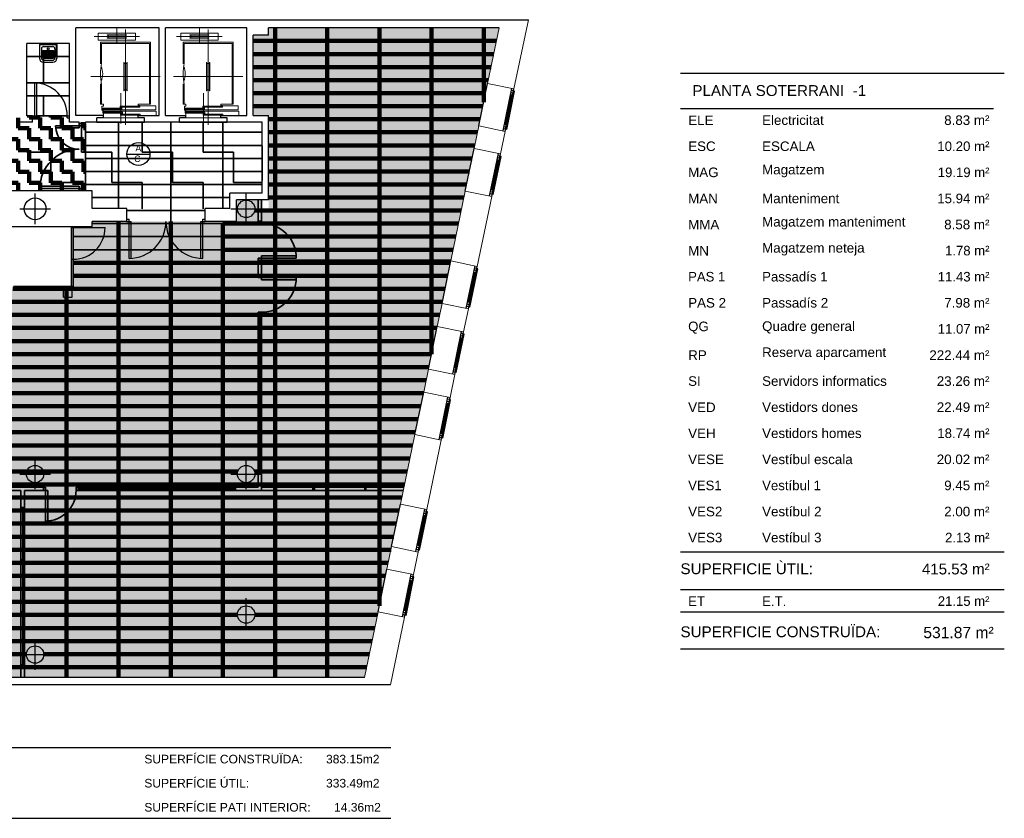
# Model space of a CAD drawing. Header units: metres. Extents: x -1 to 438, y -6 to 39.
# Tile 6 of 6: x 416 to 438, y 10 to 28. Entities that reach past the tile are written whole.
import ezdxf

# ---------------------------------------------------------------- set-up
doc = ezdxf.new("R2010")
doc.units = ezdxf.units.M
doc.linetypes.add('CONTINUA', pattern=[0])
for name, color, linetype, lineweight in [('P3 MURS ACTUAL', 7, 'CONTINUA', 25), ('P3 MURS ENDERROCAT', 7, 'CONTINUA', 25), ('P3 PAVIMENT ENDERROCS', 7, 'CONTINUA', 25), ('P3 SOSTRE ENDERROCAT', 7, 'CONTINUA', 25), ('PS-1 RESUM LOCALS', 7, 'CONTINUA', 25)]:
    doc.layers.add(name, color=color, linetype=linetype, lineweight=lineweight)
doc.styles.add('ARIAL', font='arial.ttf')
doc.styles.add('Century Gothic', font='txt')

msp = doc.modelspace()

# ---------------------------------------------------------------- hatches: boundary and pattern name
at = {"layer": 'P3 PAVIMENT ENDERROCS', "linetype": 'CONTINUA', "lineweight": 25, "transparency": 33554508}
h = msp.add_hatch(color=7, dxfattribs=at)
h.set_gradient(color1=(222, 222, 133), color2=(222, 222, 133), one_color=1, name='INVSPHERICAL')
h.paths.add_polyline_path([(417.447, 23.609), (417.447, 23.489), (417.017, 23.489), (417.017, 22.069), (415.647, 22.069), (414.173, 21.499), (413.404, 21.319), (412.616, 21.259), (411.203, 20.819), (410.386, 20.749), (409.697, 21.21), (409.697, 22.11), (409.591, 22.11), (409.207, 22.427), (408.783, 22.71), (408.104, 23.049), (407.507, 23.249), (406.177, 23.419), (404.337, 23.419), (404.337, 28.059), (401.257, 28.059), (398.297, 13.119), (423.715, 13.119), (426.811, 28.059), (421.507, 28.059), (421.507, 27.889), (421.157, 27.889), (421.157, 26.049), (421.507, 26.049), (421.507, 23.818), (421.327, 23.818), (421.327, 24.109), (420.768, 24.109), (420.768, 23.609)], flags=0)
at = {"layer": 'P3 PAVIMENT ENDERROCS', "linetype": 'CONTINUA', "lineweight": 35, "transparency": 33554687}
h = msp.add_hatch(dxfattribs=at)
h.set_pattern_fill('TRAMA', color=2, scale=0.7, style=0, pattern_type=2)
h.set_pattern_definition([(0, (1.4, 1.4), (0.7, 0.7), [0.7, -0.7]), (90, (1.4, 1.4), (-0.7, 0.7), [0.7, -0.7])])
h.paths.add_polyline_path([(415.947, 24.309), (417.447, 24.309), (417.447, 23.899), (420.618, 23.899), (420.618, 24.259), (421.357, 24.259), (421.357, 25.889), (415.947, 25.889)], flags=0)
at = {"layer": 'P3 SOSTRE ENDERROCAT', "linetype": 'CONTINUA', "lineweight": 200, "transparency": 33554687}
h = msp.add_hatch(dxfattribs=at)
h.set_pattern_fill('TRAMA', color=41, scale=0.25, style=0, pattern_type=2)
h.set_pattern_definition([(0, (0.5, 0.5), (0.25, 0.25), [0.25, -0.25]), (90, (0.5, 0.5), (-0.25, 0.25), [0.25, -0.25])])
h.paths.add_polyline_path([(410.677, 25.729), (410.677, 25.829), (409.866, 25.829), (409.866, 25.929), (409.066, 25.929), (409.066, 25.829), (405.887, 25.829), (405.887, 25.929), (405.087, 25.929), (405.087, 25.829), (404.437, 25.829), (404.437, 24.229), (406.177, 24.229), (406.177, 23.419), (407.507, 23.249), (407.507, 24.227), (407.509, 24.227), (407.509, 24.229), (410.427, 24.229), (410.427, 24.729), (410.827, 24.729), (410.827, 24.309), (417.298, 24.309), (417.298, 25.889), (416.927, 25.889), (416.927, 26.039), (415.947, 26.039), (415.947, 25.889), (415.777, 25.889), (415.777, 25.989), (410.827, 25.989), (410.827, 25.729)], flags=0)

# ---------------------------------------------------------------- linework, layer by layer
at = {"layer": 'P3 MURS ACTUAL', "transparency": 33554687}
for p, q in [((400.734, 28.248), (427.484, 28.248)), ((417.077, 26.049), (417.077, 28.059)), ((418.987, 28.059), (417.077, 28.059)), ((418.987, 26.049), (418.987, 28.059)), ((421.007, 28.059), (419.137, 28.059)), ((419.137, 26.049), (419.137, 28.059)), ((421.007, 26.049), (421.007, 28.059)), ((421.157, 26.049), (421.157, 27.889)), ((421.507, 27.889), (421.157, 27.889)), ((426.811, 28.059), (421.507, 28.059)), ((421.507, 27.889), (421.507, 28.059)), ((415.947, 26.039), (415.947, 27.699)), ((416.927, 27.699), (415.947, 27.699)), ((416.927, 25.889), (416.927, 27.699)), ((416.127, 25.989), (416.127, 26.789)), ((416.177, 26.039), (416.177, 26.788)), ((426.344, 25.805), (426.547, 26.784)), ((426.902, 25.689), (427.105, 26.668)), ((426.951, 25.679), (427.154, 26.658)), ((426.957, 25.831), (427.099, 26.516)), ((426.986, 25.723), (427.169, 26.604)), ((427.124, 26.511), (427.075, 26.521)), ((427.134, 26.56), (427.085, 26.57)), ((427.169, 26.604), (427.095, 26.619)), ((416.077, 25.889), (415.777, 25.889)), ((416.077, 26.039), (415.947, 26.039)), ((416.077, 25.889), (416.077, 26.039)), ((416.077, 26.039), (416.177, 26.039)), ((416.077, 25.989), (416.127, 25.989)), ((416.877, 26.039), (416.927, 26.039)), ((416.877, 25.989), (416.877, 26.039)), ((416.877, 25.989), (416.927, 25.989)), ((417.147, 25.889), (416.927, 25.889)), ((417.707, 26.049), (417.077, 26.049)), ((417.147, 25.859), (417.147, 25.889)), ((417.297, 25.859), (417.147, 25.859)), ((417.147, 25.759), (417.147, 25.859)), ((417.297, 25.859), (417.297, 25.889)), ((417.557, 25.889), (417.297, 25.889)), ((417.297, 25.859), (417.297, 25.809)), ((417.557, 25.889), (417.557, 25.989)), ((417.707, 25.989), (417.557, 25.989)), ((417.707, 25.989), (417.707, 26.049)), ((418.507, 26.049), (418.987, 26.049)), ((418.507, 25.989), (418.507, 26.049)), ((418.657, 25.989), (418.507, 25.989)), ((418.657, 25.889), (418.657, 25.989)), ((419.457, 25.889), (418.657, 25.889)), ((419.137, 26.049), (419.607, 26.049)), ((419.457, 25.889), (419.457, 25.989)), ((419.607, 25.989), (419.457, 25.989)), ((419.607, 25.989), (419.607, 26.049)), ((420.407, 26.049), (421.007, 26.049)), ((420.407, 25.989), (420.407, 26.049)), ((420.557, 25.989), (420.407, 25.989)), ((420.557, 25.889), (420.557, 25.989)), ((421.357, 25.889), (420.557, 25.889)), ((421.157, 26.049), (421.507, 26.049)), ((421.357, 24.5), (421.357, 25.889)), ((421.507, 25.4), (421.507, 26.049)), ((426.982, 25.826), (426.933, 25.836)), ((417.297, 25.809), (416.607, 25.809)), ((417.147, 25.759), (416.607, 25.759)), ((426.986, 25.723), (426.912, 25.738)), ((426.972, 25.777), (426.923, 25.787)), ((421.507, 24.109), (421.507, 25.4)), ((426.034, 24.307), (426.237, 25.286)), ((426.592, 24.191), (426.795, 25.17)), ((426.641, 24.181), (426.844, 25.16)), ((426.647, 24.333), (426.789, 25.018)), ((426.675, 24.225), (426.858, 25.106)), ((426.813, 25.013), (426.764, 25.023)), ((426.823, 25.062), (426.774, 25.072)), ((426.858, 25.106), (426.785, 25.121)), ((421.357, 24.259), (421.357, 24.5)), ((417.147, 24.309), (412.107, 24.309)), ((417.147, 24.419), (416.247, 24.419)), ((417.297, 24.369), (416.247, 24.369)), ((417.147, 24.319), (417.147, 24.419)), ((417.297, 24.319), (417.147, 24.319)), ((417.147, 24.309), (417.147, 24.319)), ((417.297, 24.369), (417.297, 24.319)), ((417.297, 24.309), (417.297, 24.319)), ((417.447, 24.309), (417.297, 24.309)), ((417.447, 23.909), (417.447, 24.309)), ((421.357, 24.259), (420.617, 24.259)), ((420.617, 23.909), (420.617, 24.259)), ((426.675, 24.225), (426.602, 24.24)), ((426.661, 24.279), (426.612, 24.289)), ((426.671, 24.328), (426.622, 24.338)), ((421.507, 24.109), (420.768, 24.109)), ((420.768, 23.609), (420.768, 24.109)), ((421.266, 24.109), (421.266, 23.566)), ((421.346, 24.109), (421.346, 23.566)), ((418.247, 23.909), (417.447, 23.909)), ((418.247, 23.609), (418.247, 23.909)), ((420.617, 23.909), (420.047, 23.909)), ((420.047, 23.609), (420.047, 23.909)), ((418.247, 23.609), (417.447, 23.609)), ((417.447, 23.489), (417.447, 23.609)), ((418.247, 23.659), (418.297, 23.659)), ((418.247, 23.609), (418.347, 23.609)), ((418.297, 22.759), (418.297, 23.659)), ((418.347, 22.759), (418.347, 23.609)), ((419.947, 22.759), (419.947, 23.609)), ((419.947, 23.609), (420.047, 23.609)), ((419.997, 22.759), (419.997, 23.659)), ((419.997, 23.659), (420.047, 23.659)), ((420.768, 23.609), (420.047, 23.609)), ((421.346, 23.616), (421.266, 23.616)), ((421.346, 23.566), (421.266, 23.566)), ((415.487, 23.489), (417.447, 23.489)), ((421.266, 22.766), (421.266, 22.319)), ((422.146, 22.766), (421.266, 22.766)), ((421.346, 22.716), (421.266, 22.716)), ((421.346, 22.816), (421.346, 22.269)), ((422.146, 22.816), (421.346, 22.816)), ((425.704, 22.716), (421.346, 22.716)), ((422.526, 22.716), (422.526, 22.636)), ((422.546, 22.716), (422.546, 22.636)), ((422.566, 22.716), (422.566, 22.636)), ((423.726, 22.716), (423.726, 22.636)), ((423.746, 22.716), (423.746, 22.636)), ((423.766, 22.716), (423.766, 22.636)), ((424.946, 22.716), (424.946, 22.636)), ((424.966, 22.716), (424.966, 22.636)), ((425.498, 21.722), (425.701, 22.701)), ((425.688, 22.636), (421.346, 22.636)), ((426.056, 21.606), (426.259, 22.585)), ((426.105, 21.596), (426.308, 22.575)), ((426.111, 21.748), (426.253, 22.433)), ((426.14, 21.64), (426.322, 22.521)), ((426.278, 22.428), (426.229, 22.438)), ((426.288, 22.477), (426.239, 22.487)), ((426.322, 22.521), (426.249, 22.536)), ((421.346, 22.371), (421.266, 22.371)), ((422.146, 22.319), (421.266, 22.319)), ((422.146, 22.269), (421.346, 22.269)), ((416.79, 22.069), (416.99, 22.069)), ((416.79, 21.869), (416.79, 22.069)), ((416.99, 21.869), (416.99, 22.069)), ((416.79, 21.869), (416.99, 21.869)), ((426.136, 21.743), (426.087, 21.753)), ((426.14, 21.64), (426.066, 21.655)), ((426.125, 21.694), (426.076, 21.704)), ((421.266, 21.519), (421.266, 17.499)), ((421.346, 21.519), (421.266, 21.519)), ((421.346, 21.469), (421.266, 21.469)), ((421.306, 21.469), (421.306, 20.289)), ((421.346, 21.519), (421.346, 17.421)), ((425.185, 20.214), (425.388, 21.193)), ((425.744, 20.098), (425.947, 21.077)), ((425.793, 20.088), (425.995, 21.067)), ((425.799, 20.24), (425.941, 20.925)), ((425.827, 20.132), (426.01, 21.013)), ((425.965, 20.92), (425.916, 20.93)), ((425.975, 20.969), (425.926, 20.979)), ((426.01, 21.013), (425.936, 21.028)), ((421.346, 20.289), (421.266, 20.289)), ((421.346, 20.269), (421.266, 20.269)), ((421.346, 20.249), (421.266, 20.249)), ((421.306, 20.249), (421.306, 19.089)), ((425.813, 20.186), (425.764, 20.196)), ((425.823, 20.235), (425.774, 20.245)), ((425.827, 20.132), (425.754, 20.147)), ((424.873, 18.706), (425.076, 19.685)), ((425.431, 18.59), (425.634, 19.569)), ((425.48, 18.58), (425.683, 19.559)), ((425.515, 18.624), (425.697, 19.505)), ((425.697, 19.505), (425.624, 19.52)), ((425.486, 18.732), (425.628, 19.417)), ((425.653, 19.412), (425.604, 19.422)), ((425.663, 19.461), (425.614, 19.471)), ((421.346, 19.089), (421.266, 19.089)), ((421.346, 19.069), (421.266, 19.069)), ((421.346, 19.049), (421.266, 19.049)), ((421.306, 19.049), (421.306, 17.869)), ((425.515, 18.624), (425.441, 18.639)), ((425.5, 18.678), (425.451, 18.688)), ((425.51, 18.727), (425.462, 18.737)), ((421.346, 17.869), (421.266, 17.869)), ((421.346, 17.849), (421.266, 17.849)), ((411.891, 17.499), (416.378, 17.499)), ((416.328, 17.498), (416.328, 17.421)), ((416.378, 17.499), (416.378, 16.719)), ((417.078, 17.499), (421.266, 17.499)), ((417.078, 17.499), (417.078, 17.421)), ((417.128, 17.499), (417.128, 17.421)), ((418.308, 17.459), (417.128, 17.459)), ((418.308, 17.499), (418.308, 17.421)), ((418.328, 17.499), (418.328, 17.421)), ((418.348, 17.499), (418.348, 17.421)), ((419.508, 17.459), (418.348, 17.459)), ((419.508, 17.499), (419.508, 17.421)), ((419.528, 17.499), (419.528, 17.421)), ((419.548, 17.499), (419.548, 17.421)), ((420.728, 17.459), (419.548, 17.459)), ((420.728, 17.499), (420.728, 17.421)), ((420.748, 17.499), (420.748, 17.421)), ((421.346, 17.499), (424.623, 17.499)), ((422.526, 17.499), (422.526, 17.421)), ((422.546, 17.499), (422.546, 17.421)), ((422.566, 17.499), (422.566, 17.421)), ((423.726, 17.499), (423.726, 17.421)), ((423.746, 17.499), (423.746, 17.421)), ((415.811, 17.421), (411.891, 17.421)), ((415.811, 17.421), (415.811, 13.119)), ((415.891, 13.119), (415.891, 17.421)), ((415.891, 17.421), (416.428, 17.421)), ((416.428, 17.421), (416.428, 16.72)), ((417.078, 17.421), (424.607, 17.421)), ((415.891, 17.029), (415.811, 17.029)), ((415.891, 17.009), (415.811, 17.009)), ((415.851, 17.009), (415.851, 15.829)), ((424.339, 16.13), (424.542, 17.11)), ((424.897, 16.015), (425.1, 16.994)), ((424.946, 16.005), (425.149, 16.984)), ((424.952, 16.156), (425.094, 16.842)), ((424.981, 16.048), (425.164, 16.93)), ((425.119, 16.837), (425.07, 16.847)), ((425.129, 16.886), (425.08, 16.896)), ((425.164, 16.93), (425.09, 16.945)), ((424.967, 16.102), (424.918, 16.113)), ((424.977, 16.151), (424.928, 16.162)), ((424.981, 16.048), (424.908, 16.064)), ((415.891, 15.829), (415.811, 15.829)), ((415.891, 15.809), (415.811, 15.809)), ((415.891, 15.789), (415.811, 15.789)), ((415.851, 15.789), (415.851, 14.629)), ((424.029, 14.632), (424.232, 15.611)), ((424.587, 14.517), (424.79, 15.496)), ((424.636, 14.506), (424.839, 15.486)), ((424.67, 14.55), (424.853, 15.432)), ((424.853, 15.432), (424.78, 15.447)), ((424.642, 14.658), (424.784, 15.344)), ((424.808, 15.339), (424.759, 15.349)), ((424.819, 15.388), (424.77, 15.398)), ((415.891, 14.629), (415.811, 14.629)), ((415.891, 14.609), (415.811, 14.609)), ((415.891, 14.589), (415.811, 14.589)), ((415.851, 14.589), (415.851, 13.409)), ((424.67, 14.55), (424.597, 14.565)), ((424.656, 14.604), (424.607, 14.614)), ((424.666, 14.653), (424.617, 14.663)), ((415.891, 13.409), (415.811, 13.409)), ((415.891, 13.389), (415.811, 13.389)), ((424.313, 12.949), (397.703, 12.949)), ((423.715, 13.119), (405.4, 13.119))]:
    msp.add_line(p, q, dxfattribs=at)
at = {"layer": 'P3 MURS ACTUAL', "lineweight": 13, "transparency": 33554687}
for p, q in [((427.154, 26.658), (427.484, 28.248)), ((417.587, 27.941), (418.447, 27.941)), ((419.487, 27.941), (420.347, 27.941)), ((426.547, 26.784), (426.811, 28.059)), ((417.587, 27.781), (418.447, 27.781)), ((418.792, 27.729), (417.642, 27.729)), ((417.642, 27.729), (417.642, 27.237)), ((418.767, 27.704), (417.667, 27.704)), ((417.667, 27.704), (417.667, 27.249)), ((418.767, 27.704), (418.767, 26.304)), ((418.792, 26.539), (418.792, 27.729)), ((418.792, 27.704), (418.792, 26.304)), ((419.487, 27.781), (420.347, 27.781)), ((419.542, 27.729), (419.542, 27.237)), ((420.692, 27.729), (419.542, 27.729)), ((419.567, 27.704), (419.567, 27.249)), ((420.667, 27.704), (419.567, 27.704)), ((420.667, 27.704), (420.667, 26.304)), ((420.692, 26.539), (420.692, 27.729)), ((420.692, 27.704), (420.692, 26.304)), ((418.767, 26.564), (418.767, 27.564)), ((420.667, 26.564), (420.667, 27.564)), ((417.667, 27.249), (417.642, 27.249)), ((419.567, 27.249), (419.542, 27.249)), ((417.642, 26.773), (417.642, 26.304)), ((417.667, 26.759), (417.642, 26.759)), ((417.667, 26.759), (417.667, 26.304)), ((419.542, 26.773), (419.542, 26.304)), ((419.567, 26.759), (419.542, 26.759)), ((419.567, 26.759), (419.567, 26.304)), ((427.154, 26.658), (426.547, 26.784)), ((417.672, 26.174), (418.912, 26.174)), ((418.1, 26.19), (417.678, 26.19)), ((418.114, 26.122), (417.692, 26.122)), ((417.707, 26.049), (417.707, 26.1)), ((418.514, 26.235), (418.092, 26.235)), ((418.522, 26.077), (418.1, 26.077)), ((418.912, 26.268), (418.507, 26.268)), ((418.912, 26.268), (418.912, 26.174)), ((419.572, 26.174), (420.812, 26.174)), ((420, 26.19), (419.578, 26.19)), ((420.014, 26.122), (419.592, 26.122)), ((419.607, 26.049), (419.607, 26.1)), ((420.414, 26.235), (419.992, 26.235)), ((420.422, 26.077), (420, 26.077)), ((420.812, 26.268), (420.407, 26.268)), ((420.812, 26.268), (420.812, 26.174)), ((417.147, 25.759), (417.147, 25.859)), ((417.297, 25.859), (417.297, 25.809)), ((417.707, 25.989), (418.507, 25.989)), ((419.607, 25.989), (420.407, 25.989)), ((426.237, 25.286), (426.344, 25.805)), ((426.951, 25.679), (426.344, 25.805)), ((426.844, 25.16), (426.951, 25.679)), ((426.844, 25.16), (426.237, 25.286)), ((425.701, 22.701), (426.034, 24.307)), ((426.641, 24.181), (426.034, 24.307)), ((426.308, 22.575), (426.641, 24.181)), ((416.967, 22.069), (416.967, 23.489)), ((416.992, 22.119), (416.992, 23.469)), ((417.017, 22.069), (417.017, 23.489)), ((426.308, 22.575), (425.701, 22.701)), ((415.638, 22.119), (417.017, 22.119)), ((415.642, 22.094), (416.967, 22.094)), ((415.647, 22.069), (416.79, 22.069)), ((416.99, 22.069), (417.017, 22.069)), ((425.388, 21.193), (425.498, 21.722)), ((426.105, 21.596), (425.498, 21.722)), ((425.995, 21.067), (426.105, 21.596)), ((425.995, 21.067), (425.388, 21.193)), ((425.076, 19.685), (425.185, 20.214)), ((425.793, 20.088), (425.185, 20.214)), ((425.683, 19.559), (425.793, 20.088)), ((425.683, 19.559), (425.076, 19.685)), ((424.542, 17.11), (424.873, 18.706)), ((425.48, 18.58), (424.873, 18.706)), ((425.149, 16.984), (425.48, 18.58)), ((425.149, 16.984), (424.542, 17.11)), ((424.232, 15.611), (424.339, 16.13)), ((424.946, 16.005), (424.339, 16.13)), ((424.839, 15.486), (424.946, 16.005)), ((424.839, 15.486), (424.232, 15.611)), ((423.715, 13.119), (424.029, 14.632)), ((424.636, 14.506), (424.029, 14.632)), ((424.313, 12.949), (424.636, 14.506))]:
    msp.add_line(p, q, dxfattribs=at)
at = {"layer": 'P3 MURS ACTUAL', "linetype": 'CONTINUA', "lineweight": 13, "transparency": 33554687}
for p, q in [((417.587, 27.781), (417.587, 27.941)), ((417.797, 27.901), (418.237, 27.901)), ((417.797, 27.891), (417.797, 27.901)), ((417.797, 27.891), (418.237, 27.891)), ((417.817, 27.831), (417.817, 27.891)), ((418.017, 27.711), (418.017, 28.059)), ((418.217, 25.833), (418.217, 28.024)), ((418.217, 27.831), (418.217, 27.891)), ((418.237, 27.891), (418.237, 27.901)), ((418.447, 27.781), (418.447, 27.941)), ((419.487, 27.781), (419.487, 27.941)), ((419.697, 27.891), (419.697, 27.901)), ((419.697, 27.901), (420.137, 27.901)), ((419.697, 27.891), (420.137, 27.891)), ((419.717, 27.831), (419.717, 27.891)), ((419.917, 27.711), (419.917, 28.059)), ((420.117, 25.833), (420.117, 28.024)), ((420.117, 27.831), (420.117, 27.891)), ((420.137, 27.891), (420.137, 27.901)), ((420.347, 27.781), (420.347, 27.941)), ((417.492, 27.861), (418.542, 27.861)), ((417.797, 27.821), (417.797, 27.831)), ((417.797, 27.831), (418.237, 27.831)), ((417.797, 27.821), (418.237, 27.821)), ((418.237, 27.821), (418.237, 27.831)), ((419.392, 27.861), (420.442, 27.861)), ((419.697, 27.831), (420.137, 27.831)), ((419.697, 27.821), (419.697, 27.831)), ((419.697, 27.821), (420.137, 27.821)), ((420.137, 27.821), (420.137, 27.831)), ((418.177, 27.264), (418.187, 27.264)), ((418.177, 26.614), (418.177, 27.264)), ((418.187, 26.614), (418.187, 27.264)), ((418.187, 27.239), (418.247, 27.239)), ((418.247, 27.264), (418.257, 27.264)), ((418.247, 26.614), (418.247, 27.264)), ((418.257, 26.614), (418.257, 27.264)), ((420.077, 26.614), (420.077, 27.264)), ((420.077, 27.264), (420.087, 27.264)), ((420.087, 26.614), (420.087, 27.264)), ((420.087, 27.239), (420.147, 27.239)), ((420.147, 26.614), (420.147, 27.264)), ((420.147, 27.264), (420.157, 27.264)), ((420.157, 26.614), (420.157, 27.264)), ((417.417, 26.939), (419.017, 26.939)), ((419.317, 26.939), (420.917, 26.939)), ((418.107, 25.86), (418.107, 26.558)), ((418.177, 26.614), (418.187, 26.614)), ((418.187, 26.639), (418.247, 26.639)), ((418.247, 26.614), (418.257, 26.614)), ((420.007, 25.86), (420.007, 26.558)), ((420.077, 26.614), (420.087, 26.614)), ((420.087, 26.639), (420.147, 26.639)), ((420.147, 26.614), (420.157, 26.614)), ((417.642, 26.304), (417.707, 26.304)), ((418.767, 26.304), (418.792, 26.304)), ((419.542, 26.304), (419.607, 26.304)), ((420.667, 26.304), (420.692, 26.304))]:
    msp.add_line(p, q, dxfattribs=at)
at = {"layer": 'P3 MURS ACTUAL', "color": 180, "transparency": 33554687}
for p, q in [((416.237, 27.677), (416.637, 27.677)), ((416.237, 27.677), (416.237, 27.36)), ((416.637, 27.677), (416.637, 27.36)), ((416.282, 27.582), (416.282, 27.365)), ((416.311, 27.541), (416.311, 27.361)), ((416.311, 27.541), (416.561, 27.541)), ((416.311, 27.511), (416.561, 27.511)), ((416.311, 27.481), (416.561, 27.481)), ((416.311, 27.451), (416.561, 27.451)), ((416.311, 27.421), (416.561, 27.421)), ((416.332, 27.632), (416.542, 27.632)), ((416.561, 27.541), (416.561, 27.361)), ((416.592, 27.582), (416.592, 27.365)), ((416.311, 27.391), (416.561, 27.391)), ((416.311, 27.361), (416.561, 27.361)), ((416.327, 27.27), (416.547, 27.27)), ((416.332, 27.315), (416.542, 27.315)), ((421.346, 22.716), (421.266, 22.716)), ((421.266, 22.586), (421.266, 22.536)), ((417.128, 17.496), (417.128, 17.421)), ((412.447, 11.511), (424.317, 11.511)), ((412.447, 9.883), (424.317, 9.883))]:
    msp.add_line(p, q, dxfattribs=at)
at = {"layer": 'P3 MURS ACTUAL', "color": 7, "linetype": 'CONTINUA', "lineweight": 25, "transparency": 33554687}
msp.add_line((418.25, 25.158), (418.778, 25.158), dxfattribs=at)
at = {"layer": 'P3 MURS ACTUAL', "color": 180, "linetype": 'CONTINUA', "transparency": 33554687}
for p, q in [((416.137, 23.549), (416.137, 24.249)), ((420.992, 23.549), (420.992, 24.249)), ((415.787, 23.899), (416.487, 23.899)), ((420.642, 23.899), (421.342, 23.899)), ((416.137, 17.449), (416.137, 18.149)), ((420.992, 17.449), (420.992, 18.164)), ((415.787, 17.799), (416.487, 17.799)), ((420.642, 17.799), (421.342, 17.799)), ((420.992, 14.245), (420.992, 14.945)), ((420.642, 14.569), (421.342, 14.569)), ((416.137, 13.299), (416.137, 13.999)), ((415.787, 13.649), (416.487, 13.649))]:
    msp.add_line(p, q, dxfattribs=at)
at = {"layer": 'P3 MURS ACTUAL', "linetype": 'CONTINUA', "transparency": 33554687}
for p, q in [((416.967, 23.469), (417.747, 23.469)), ((416.967, 22.739), (417.017, 22.739))]:
    msp.add_line(p, q, dxfattribs=at)
at = {"layer": 'P3 MURS ACTUAL', "lineweight": 13, "transparency": 33554687}
for points in [[(417.667, 26.304), (417.707, 26.304), (417.707, 26.263), (417.672, 26.263), (417.672, 26.167), (417.712, 26.167)], [(418.767, 26.304), (418.507, 26.304), (418.507, 26.263), (418.537, 26.263)], [(419.567, 26.304), (419.607, 26.304), (419.607, 26.263), (419.572, 26.263), (419.572, 26.167), (419.612, 26.167)], [(420.667, 26.304), (420.407, 26.304), (420.407, 26.263), (420.437, 26.263)], [(417.708, 26.173), (417.678, 26.173), (417.678, 26.212), (418.1, 26.212), (418.1, 26.19), (418.13, 26.19), (418.13, 26.227), (418.11, 26.227)], [(417.685, 26.144), (418.925, 26.144), (418.925, 26.049)], [(417.722, 26.139), (417.692, 26.139), (417.692, 26.1), (418.114, 26.1), (418.114, 26.122), (418.144, 26.122), (418.144, 26.085), (418.124, 26.085)], [(418.122, 26.218), (418.092, 26.218), (418.092, 26.257), (418.514, 26.257), (418.514, 26.235), (418.544, 26.235), (418.544, 26.272), (418.524, 26.272)], [(418.13, 26.094), (418.1, 26.094), (418.1, 26.055), (418.522, 26.055), (418.522, 26.077), (418.552, 26.077), (418.552, 26.049)], [(419.608, 26.173), (419.578, 26.173), (419.578, 26.212), (420, 26.212), (420, 26.19), (420.03, 26.19), (420.03, 26.227), (420.01, 26.227)], [(419.585, 26.144), (420.825, 26.144), (420.825, 26.049)], [(419.622, 26.139), (419.592, 26.139), (419.592, 26.1), (420.014, 26.1), (420.014, 26.122), (420.044, 26.122), (420.044, 26.085), (420.024, 26.085)], [(420.022, 26.218), (419.992, 26.218), (419.992, 26.257), (420.414, 26.257), (420.414, 26.235), (420.444, 26.235), (420.444, 26.272), (420.424, 26.272)], [(420.03, 26.094), (420, 26.094), (420, 26.055), (420.422, 26.055), (420.422, 26.077), (420.452, 26.077), (420.452, 26.049)]]:
    msp.add_lwpolyline(points, dxfattribs=at)
at = {"layer": 'P3 MURS ACTUAL', "color": 180, "transparency": 33554687}
msp.add_circle((416.44, 27.579), 0.0213, dxfattribs=at)
at = {"layer": 'P3 MURS ACTUAL', "color": 7, "linetype": 'CONTINUA', "lineweight": 25, "transparency": 33554687}
msp.add_circle((418.514, 25.158), 0.264, dxfattribs=at)
at = {"layer": 'P3 MURS ACTUAL', "transparency": 33554687}
for centre, radius in [((416.137, 23.899), 0.25), ((420.992, 23.899), 0.2), ((416.137, 17.799), 0.2), ((420.992, 17.799), 0.2), ((420.992, 14.569), 0.2), ((416.137, 13.649), 0.2)]:
    msp.add_circle(centre, radius, dxfattribs=at)
at = {"layer": 'P3 MURS ACTUAL', "color": 180, "transparency": 33554687}
for centre, radius, start, end in [((416.332, 27.582), 0.0501, 90, 180), ((416.542, 27.582), 0.0501, 0, 90), ((416.327, 27.36), 0.0902, 180, 270), ((416.332, 27.365), 0.0501, 180, 270), ((416.542, 27.365), 0.0501, 270, 0), ((416.547, 27.36), 0.0902, 270, 0)]:
    msp.add_arc(centre, radius, start, end, dxfattribs=at)
at = {"layer": 'P3 MURS ACTUAL', "lineweight": 13, "transparency": 33554687}
for centre, radius, start, end in [((418.855, 27.004), 1.213, 168.3473, 191.6527), ((420.755, 27.004), 1.213, 168.3473, 191.6527), ((417.293, 27.004), 0.399, 334.7815, 25.2185), ((419.193, 27.004), 0.399, 334.7815, 25.2185)]:
    msp.add_arc(centre, radius, start, end, dxfattribs=at)
at = {"layer": 'P3 MURS ACTUAL', "transparency": 33554687}
for centre, radius, start, end in [((416.127, 26.039), 0.75, 0, 90), ((417.147, 25.809), 0.54, 180, 270), ((417.147, 24.369), 0.9, 90, 180), ((418.297, 23.609), 0.85, 270, 0), ((419.997, 23.609), 0.85, 180, 270), ((421.346, 22.766), 0.8, 0, 90), ((421.346, 22.319), 0.8, 270, 0), ((416.378, 17.419), 0.7, 269.9996, 0.2283)]:
    msp.add_arc(centre, radius, start, end, dxfattribs=at)
at = {"layer": 'P3 MURS ACTUAL', "linetype": 'CONTINUA', "transparency": 33554687}
msp.add_arc((417.017, 23.469), 0.73, 270, 0, dxfattribs=at)
at = {"layer": 'P3 MURS ENDERROCAT', "color": 2, "linetype": 'CONTINUA', "lineweight": 35, "transparency": 33554687}
for p, q in [((417.297, 25.859), (417.147, 25.859)), ((417.147, 25.759), (417.147, 25.859)), ((417.297, 25.859), (417.297, 25.809)), ((417.297, 25.809), (416.607, 25.809)), ((417.147, 25.759), (416.607, 25.759)), ((417.147, 24.419), (416.247, 24.419)), ((417.297, 24.369), (416.247, 24.369)), ((417.147, 24.319), (417.147, 24.419)), ((417.297, 24.319), (417.147, 24.319)), ((417.297, 24.369), (417.297, 24.319)), ((421.266, 24.109), (421.266, 23.566)), ((421.346, 24.109), (421.346, 23.566)), ((421.346, 23.616), (421.266, 23.616)), ((421.346, 23.566), (421.266, 23.566)), ((421.266, 22.766), (421.266, 22.319)), ((422.146, 22.766), (421.266, 22.766)), ((421.346, 22.716), (421.266, 22.716)), ((421.346, 22.716), (421.266, 22.716)), ((421.346, 22.816), (421.346, 22.269)), ((422.146, 22.816), (421.346, 22.816)), ((425.704, 22.716), (421.346, 22.716)), ((422.526, 22.716), (422.526, 22.636)), ((422.546, 22.716), (422.546, 22.636)), ((422.566, 22.716), (422.566, 22.636)), ((423.726, 22.716), (423.726, 22.636)), ((423.746, 22.716), (423.746, 22.636)), ((423.766, 22.716), (423.766, 22.636)), ((424.946, 22.716), (424.946, 22.636)), ((424.966, 22.716), (424.966, 22.636)), ((421.266, 22.586), (421.266, 22.536)), ((425.688, 22.636), (421.346, 22.636)), ((421.346, 22.371), (421.266, 22.371)), ((422.146, 22.319), (421.266, 22.319)), ((422.146, 22.269), (421.346, 22.269)), ((421.266, 21.519), (421.266, 17.499)), ((421.346, 21.519), (421.266, 21.519)), ((421.346, 21.469), (421.266, 21.469)), ((421.306, 21.469), (421.306, 20.289)), ((421.346, 21.519), (421.346, 17.421)), ((421.346, 20.289), (421.266, 20.289)), ((421.346, 20.269), (421.266, 20.269)), ((421.346, 20.249), (421.266, 20.249)), ((421.306, 20.249), (421.306, 19.089)), ((421.346, 19.089), (421.266, 19.089)), ((421.346, 19.069), (421.266, 19.069)), ((421.346, 19.049), (421.266, 19.049)), ((421.306, 19.049), (421.306, 17.869)), ((421.346, 17.869), (421.266, 17.869)), ((421.346, 17.849), (421.266, 17.849)), ((411.891, 17.499), (416.378, 17.499)), ((416.328, 17.498), (416.328, 17.421)), ((416.378, 17.499), (416.378, 16.719)), ((417.078, 17.499), (421.266, 17.499)), ((417.078, 17.499), (417.078, 17.421)), ((417.128, 17.499), (417.128, 17.421)), ((417.128, 17.496), (417.128, 17.421)), ((418.308, 17.459), (417.128, 17.459)), ((418.308, 17.499), (418.308, 17.421)), ((418.328, 17.499), (418.328, 17.421)), ((418.348, 17.499), (418.348, 17.421)), ((419.508, 17.459), (418.348, 17.459)), ((419.508, 17.499), (419.508, 17.421)), ((419.528, 17.499), (419.528, 17.421)), ((419.548, 17.499), (419.548, 17.421)), ((420.728, 17.459), (419.548, 17.459)), ((420.728, 17.499), (420.728, 17.421)), ((420.748, 17.499), (420.748, 17.421)), ((421.346, 17.499), (424.623, 17.499)), ((422.526, 17.499), (422.526, 17.421)), ((422.546, 17.499), (422.546, 17.421)), ((422.566, 17.499), (422.566, 17.421)), ((423.726, 17.499), (423.726, 17.421)), ((423.746, 17.499), (423.746, 17.421)), ((415.811, 17.421), (411.891, 17.421)), ((415.811, 17.421), (415.811, 13.119)), ((415.891, 13.119), (415.891, 17.421)), ((415.891, 17.421), (416.428, 17.421)), ((416.428, 17.421), (416.428, 16.72)), ((417.078, 17.421), (424.607, 17.421)), ((415.891, 17.029), (415.811, 17.029)), ((415.891, 17.009), (415.811, 17.009)), ((415.851, 17.009), (415.851, 15.829)), ((415.891, 15.829), (415.811, 15.829)), ((415.891, 15.809), (415.811, 15.809)), ((415.891, 15.789), (415.811, 15.789)), ((415.851, 15.789), (415.851, 14.629)), ((415.891, 14.629), (415.811, 14.629)), ((415.891, 14.609), (415.811, 14.609)), ((415.891, 14.589), (415.811, 14.589)), ((415.851, 14.589), (415.851, 13.409))]:
    msp.add_line(p, q, dxfattribs=at)
for centre, radius, start, end in [((417.147, 25.809), 0.54, 180, 270), ((417.147, 24.369), 0.9, 90, 180), ((421.346, 22.766), 0.8, 0, 90), ((421.346, 22.319), 0.8, 270, 0), ((416.378, 17.419), 0.7, 269.9996, 0.2283)]:
    msp.add_arc(centre, radius, start, end, dxfattribs=at)
at = {"layer": 'P3 SOSTRE ENDERROCAT', "lineweight": 200, "transparency": 33554687}
for p, q in [((421.657, 13.119), (421.657, 28.059)), ((422.857, 13.119), (422.857, 28.059)), ((424.057, 14.768), (424.057, 28.059)), ((425.257, 20.559), (425.257, 28.059)), ((426.457, 26.349), (426.457, 28.059)), ((426.749, 27.759), (421.157, 27.759)), ((426.687, 27.459), (421.157, 27.459)), ((426.625, 27.159), (421.157, 27.159)), ((426.563, 26.859), (421.157, 26.859)), ((426.501, 26.559), (421.157, 26.559)), ((426.438, 26.259), (421.157, 26.259)), ((426.376, 25.959), (421.507, 25.959)), ((426.314, 25.659), (421.507, 25.659)), ((426.252, 25.359), (421.507, 25.359)), ((426.19, 25.059), (421.507, 25.059)), ((426.128, 24.759), (421.507, 24.759)), ((426.065, 24.459), (421.507, 24.459)), ((426.003, 24.159), (421.507, 24.159)), ((420.796, 23.859), (420.768, 23.859)), ((425.941, 23.859), (421.188, 23.859)), ((418.057, 13.119), (418.057, 23.609)), ((419.257, 13.119), (419.257, 23.609)), ((420.457, 13.119), (420.457, 23.559)), ((425.879, 23.559), (420.457, 23.559)), ((425.817, 23.259), (420.457, 23.259)), ((425.755, 22.959), (420.457, 22.959)), ((420.457, 22.659), (417.017, 22.659)), ((425.692, 22.659), (420.457, 22.659)), ((420.457, 22.359), (417.017, 22.359)), ((425.63, 22.359), (420.457, 22.359)), ((420.457, 22.059), (415.621, 22.059)), ((416.857, 13.119), (416.857, 22.069)), ((425.568, 22.059), (420.457, 22.059)), ((420.457, 21.759), (414.846, 21.759)), ((425.506, 21.759), (420.457, 21.759)), ((420.457, 21.459), (414.002, 21.459)), ((420.457, 21.459), (414.002, 21.459)), ((425.444, 21.459), (420.457, 21.459)), ((425.444, 21.459), (420.457, 21.459)), ((420.457, 21.159), (412.295, 21.159)), ((425.381, 21.159), (420.457, 21.159)), ((420.457, 20.859), (411.332, 20.859)), ((425.319, 20.859), (420.457, 20.859)), ((420.457, 20.559), (399.771, 20.559)), ((425.257, 20.559), (420.457, 20.559)), ((420.457, 20.259), (399.712, 20.259)), ((425.195, 20.259), (420.457, 20.259)), ((420.457, 19.959), (399.652, 19.959)), ((425.133, 19.959), (420.457, 19.959)), ((420.457, 19.659), (399.593, 19.659)), ((425.071, 19.659), (420.457, 19.659)), ((420.457, 19.359), (399.533, 19.359)), ((425.008, 19.359), (420.457, 19.359)), ((420.457, 19.059), (399.474, 19.059)), ((424.946, 19.059), (420.457, 19.059)), ((420.457, 18.759), (399.414, 18.759)), ((424.884, 18.759), (420.457, 18.759)), ((420.457, 18.459), (399.355, 18.459)), ((424.822, 18.459), (420.457, 18.459)), ((420.457, 18.159), (399.296, 18.159)), ((424.76, 18.159), (420.457, 18.159)), ((420.457, 17.859), (401.178, 17.859)), ((420.801, 17.859), (420.457, 17.859)), ((424.698, 17.859), (421.183, 17.859)), ((420.457, 17.559), (399.177, 17.559)), ((424.635, 17.559), (420.457, 17.559)), ((424.573, 17.259), (399.117, 17.259)), ((419.257, 17.259), (417.495, 17.259)), ((424.573, 17.259), (420.457, 17.259)), ((424.511, 16.959), (399.058, 16.959)), ((424.511, 16.959), (417.495, 16.959)), ((424.449, 16.659), (398.998, 16.659)), ((424.449, 16.659), (417.495, 16.659)), ((424.387, 16.359), (398.939, 16.359)), ((424.325, 16.059), (398.879, 16.059)), ((424.262, 15.759), (398.82, 15.759)), ((424.2, 15.459), (398.761, 15.459)), ((424.138, 15.159), (398.701, 15.159)), ((424.076, 14.859), (398.642, 14.859)), ((420.792, 14.559), (398.582, 14.559)), ((424.014, 14.559), (421.192, 14.559)), ((423.952, 14.259), (398.523, 14.259)), ((423.889, 13.959), (398.463, 13.959)), ((415.937, 13.659), (410.933, 13.659)), ((423.827, 13.659), (416.337, 13.659)), ((423.765, 13.359), (398.345, 13.359))]:
    msp.add_line(p, q, dxfattribs=at)
at = {"layer": 'P3 SOSTRE ENDERROCAT', "lineweight": 35, "transparency": 33554687}
for p, q in [((416.627, 27.399), (416.627, 27.699)), ((416.927, 27.399), (415.947, 27.399)), ((416.327, 26.799), (416.327, 27.399)), ((416.927, 26.799), (415.947, 26.799)), ((416.927, 26.499), (415.947, 26.499)), ((416.327, 26.039), (416.327, 26.499)), ((416.177, 26.039), (416.877, 26.039)), ((417.557, 25.889), (418.657, 25.889)), ((418.057, 23.909), (418.057, 25.889)), ((419.257, 13.119), (419.257, 25.889)), ((419.457, 25.889), (420.557, 25.889)), ((420.457, 23.909), (420.457, 25.889)), ((417.297, 25.809), (417.297, 24.369)), ((421.357, 25.659), (417.297, 25.659)), ((421.357, 25.359), (417.297, 25.359)), ((421.357, 24.55), (421.357, 25.35)), ((421.357, 25.059), (417.297, 25.059)), ((421.357, 24.759), (417.297, 24.759)), ((421.357, 24.459), (417.297, 24.459)), ((420.617, 24.159), (417.447, 24.159)), ((420.047, 23.859), (418.247, 23.859)), ((420.796, 23.859), (420.768, 23.859)), ((425.879, 23.559), (417.447, 23.559)), ((425.817, 23.259), (417.017, 23.259)), ((425.755, 22.959), (417.017, 22.959))]:
    msp.add_line(p, q, dxfattribs=at)
at = {"layer": 'PS-1 RESUM LOCALS', "color": 7, "linetype": 'CONTINUA', "lineweight": 25, "transparency": 33554687}
for p, q in [((438.434, 27.009), (430.984, 27.009)), ((430.984, 26.209), (438.184, 26.209)), ((430.984, 16.009), (438.434, 16.009)), ((430.984, 15.148), (438.434, 15.148)), ((430.984, 14.629), (438.434, 14.629)), ((430.984, 13.779), (438.434, 13.779))]:
    msp.add_line(p, q, dxfattribs=at)

# ---------------------------------------------------------------- texts
at = {"layer": 'P3 MURS ACTUAL', "color": 7, "linetype": 'CONTINUA', "lineweight": 25, "transparency": 33554687, "char_height": 0.15, "attachment_point": 7, "style": 'Century Gothic'}
for s, insert, width in [('A', (418.444, 25.218), 0.23), ('C', (418.418, 24.973), 0.245)]:
    msp.add_mtext(s, dxfattribs=dict(at, insert=insert, width=width))
at = {"layer": 'P3 MURS ACTUAL', "transparency": 33554687, "char_height": 0.198, "attachment_point": 7, "style": 'ARIAL'}
for s, insert, width in [('\\W1.00;SUPERFÍCIE CONSTRUÏDA:       383.15m2', (418.65, 11.142), 5.51742), ('\\W1.00;SUPERFÍCIE ÚTIL:                       333.49m2', (418.65, 10.588), 5.49753), ('\\W1.00;SUPERFÍCIE PATI INTERIOR:       14.36m2', (418.65, 10.034), 5.54038)]:
    msp.add_mtext(s, dxfattribs=dict(at, insert=insert, width=width))
at = {"layer": 'PS-1 RESUM LOCALS', "color": 7, "linetype": 'CONTINUA', "lineweight": 25, "transparency": 33554687, "style": 'ARIAL'}
for s, insert, char_height, width, attachment_point in [('\\W1.00; PLANTA SOTERRANI  -1', (431.161, 26.744), 0.25, 4.22446, 1), ('\\W1.00;Electricitat', (432.862, 25.825), 0.22, 1.53281, 7), ('\\W1.00;    8.83 m²', (438.093, 25.825), 0.22, 1.49198, 9), ('\\W1.00;ELE', (431.161, 25.825), 0.22, 0.69277, 7), ('\\W1.00;ESC', (431.161, 25.225), 0.22, 0.74418, 7), ('\\W1.00;ESCALA', (432.862, 25.225), 0.22, 1.32744, 7), ('\\W0.99;    10.20 m²', (438.093, 25.225), 0.22, 1.66328, 9), ('\\W1.00;MAG', (431.161, 24.625), 0.22, 0.80986, 7), ('\\W1.00;Magatzem', (432.862, 24.625), 0.22, 1.55122, 7), ('\\W0.98;   19.19 m²', (438.093, 24.625), 0.22, 1.57773, 9), ('\\W1.00;MAN', (431.161, 24.025), 0.22, 0.79557, 7), ('\\W1.00;Manteniment', (432.862, 24.025), 0.22, 1.89602, 7), ('\\W0.99;   15.94 m²', (438.093, 24.025), 0.22, 1.57895, 9), ('\\W1.00;Magatzem manteniment', (432.862, 23.425), 0.22, 3.42136, 7), ('\\W1.00;MMA', (431.161, 23.425), 0.22, 0.82841, 7), ('\\W1.00;    8.58 m²', (438.093, 23.425), 0.22, 1.49198, 9), ('\\W1.00;MN', (431.161, 22.825), 0.22, 0.59012, 7), ('\\W1.00;Magatzem neteja', (432.862, 22.825), 0.22, 2.47903, 7), ('\\W0.98;    1.78 m²', (438.093, 22.825), 0.22, 1.49067, 9), ('\\W0.98;PAS 1', (431.161, 22.225), 0.22, 0.98035, 7), ('\\W0.99;Passadís 1', (432.862, 22.225), 0.22, 1.63424, 7), ('\\W0.98;   11.43 m²', (438.093, 22.225), 0.22, 1.57773, 9), ('\\W1.00;PAS 2', (431.161, 21.625), 0.22, 0.98242, 7), ('\\W1.00;Passadís 2', (432.862, 21.625), 0.22, 1.63544, 7), ('\\W1.00;    7.98 m²', (438.093, 21.625), 0.22, 1.49198, 9), ('\\W0.99;QG', (431.161, 21.025), 0.22, 0.58558, 7), ('\\W1.00;Quadre general', (432.862, 21.025), 0.22, 2.25916, 7), ('\\W0.98;   11.07 m²', (438.093, 21.025), 0.22, 1.57773, 9), ('\\W1.00;RP', (431.161, 20.425), 0.22, 0.53868, 7), ('\\W1.00;Reserva aparcament', (432.862, 20.425), 0.22, 2.97777, 7), ('\\W1.00;  222.44 m²', (438.093, 20.425), 0.22, 1.66837, 9), ('\\W0.99;SI', (431.161, 19.825), 0.22, 0.39816, 7), ('\\W1.00;Servidors informatics', (432.862, 19.825), 0.22, 2.99236, 7), ('\\W1.00;   23.26 m²', (438.093, 19.825), 0.22, 1.58018, 9), ('\\W1.00;   22.49 m²', (438.093, 19.225), 0.22, 1.58018, 9), ('\\W1.00;VED', (431.161, 19.225), 0.22, 0.74418, 7), ('\\W1.00;Vestidors dones', (432.862, 19.225), 0.22, 2.32504, 7), ('\\W1.00;VEH', (431.161, 18.625), 0.22, 0.74418, 7), ('\\W1.00;Vestidors homes', (432.862, 18.625), 0.22, 2.40932, 7), ('\\W0.99;   18.74 m²', (438.093, 18.625), 0.22, 1.57895, 9), ('\\W1.00;VESE', (431.161, 18.025), 0.22, 0.93107, 7), ('\\W1.00;Vestíbul escala', (432.862, 18.025), 0.22, 2.20399, 7), ('\\W1.00;   20.02 m²', (438.093, 18.025), 0.22, 1.58018, 9), ('\\W0.99;Vestíbul 1', (432.862, 17.425), 0.22, 1.4801, 7), ('\\W1.00;    9.45 m²', (438.093, 17.425), 0.22, 1.49198, 9), ('\\W0.98;VES1', (431.161, 17.425), 0.22, 0.89592, 7), ('\\W1.00;VES2', (431.161, 16.825), 0.22, 0.89821, 7), ('\\W1.00;Vestíbul 2', (432.862, 16.825), 0.22, 1.48143, 7), ('\\W1.00;    2.00 m²', (438.093, 16.825), 0.22, 1.49198, 9), ('\\W1.00;VES3', (431.161, 16.225), 0.22, 0.89821, 7), ('\\W1.00;Vestíbul 3', (432.862, 16.225), 0.22, 1.48143, 7), ('\\W0.98;    2.13 m²', (438.093, 16.225), 0.22, 1.49067, 9), ('\\W1.00;SUPERFICIE ÙTIL: ', (430.984, 15.747), 0.25, 3.27077, 1), ('\\W0.99;  415.53 m²', (436.348, 15.741), 0.25, 1.89454, 1), ('\\W0.99;ET', (431.161, 14.765), 0.22, 0.50131, 7), ('\\W0.99;E.T.', (432.862, 14.765), 0.22, 0.66987, 7), ('\\W0.98;   21.15 m²', (438.093, 14.765), 0.22, 1.57773, 9), ('\\W1.00;SUPERFICIE CONSTRUÏDA: ', (430.984, 14.297), 0.25, 4.82929, 1), ('\\W0.99;531.87 m²', (438.19, 14.021), 0.26, 1.77102, 9)]:
    msp.add_mtext(s, dxfattribs=dict(at, insert=insert, char_height=char_height, width=width, attachment_point=attachment_point))

doc.saveas('drawing.dxf')
